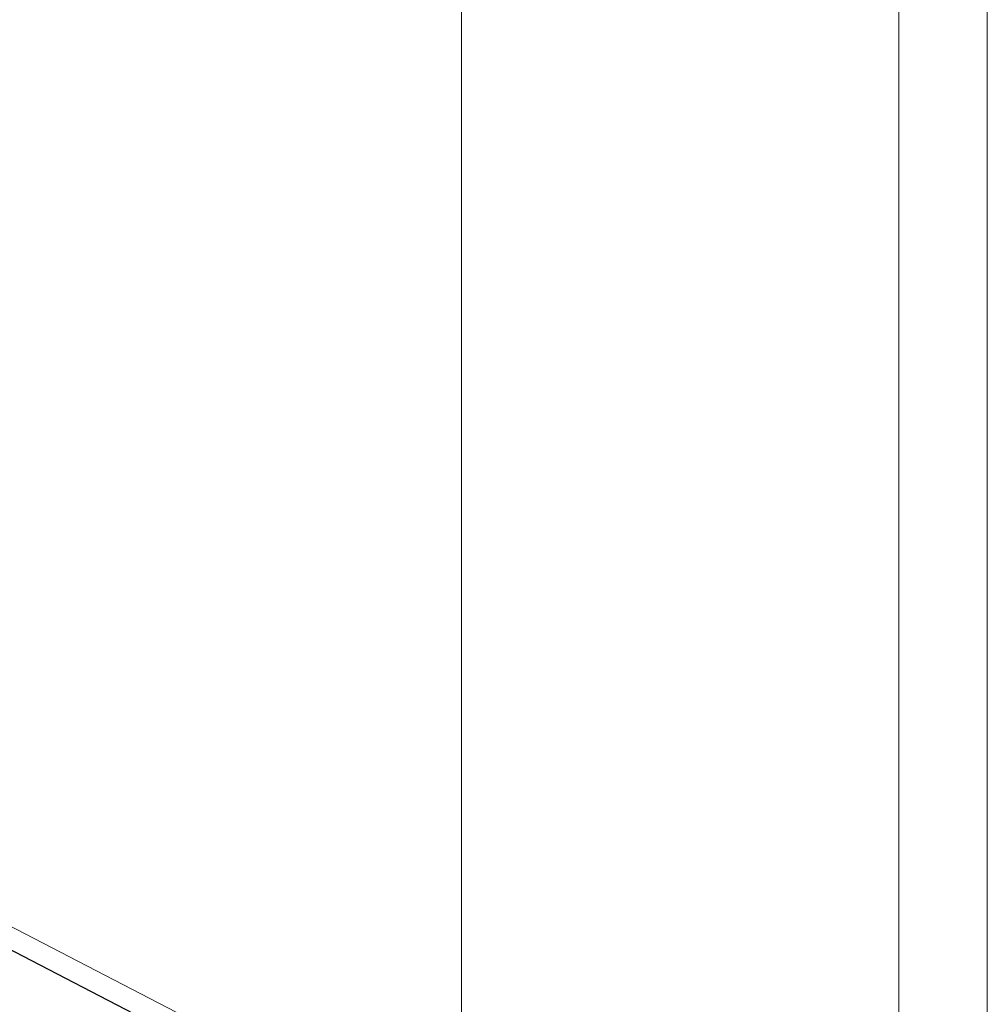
# Paper-space layout 'Blatt2' of a CAD drawing. Header units: millimetres. Extents: x 5 to 418, y 2 to 292.
# Tile 38 of 61: x 126.46 to 135.5, y 159.36 to 168.55. Entities that reach past the tile are written whole.
import ezdxf

# ---------------------------------------------------------------- set-up
doc = ezdxf.new("R2010")
doc.units = ezdxf.units.MM

psp = doc.layouts.new('Blatt2')

# ---------------------------------------------------------------- linework, layer by layer
at = {"color": 7, "linetype": 'Continuous', "lineweight": 18}
for p, q in [((130.5865, 173.3186), (130.5865, 157.903)), ((134.6704, 155.2585), (134.6704, 171.2564)), ((135.4955, 171.2621), (135.4955, 155.2642)), ((121.1439, 162.7985), (130.5865, 157.903))]:
    psp.add_line(p, q, dxfattribs=at)
at = {"color": 7, "linetype": 'Continuous', "lineweight": 25}
psp.add_line((121.2734, 162.5123), (130.716, 157.6168), dxfattribs=at)

doc.saveas('drawing.dxf')
